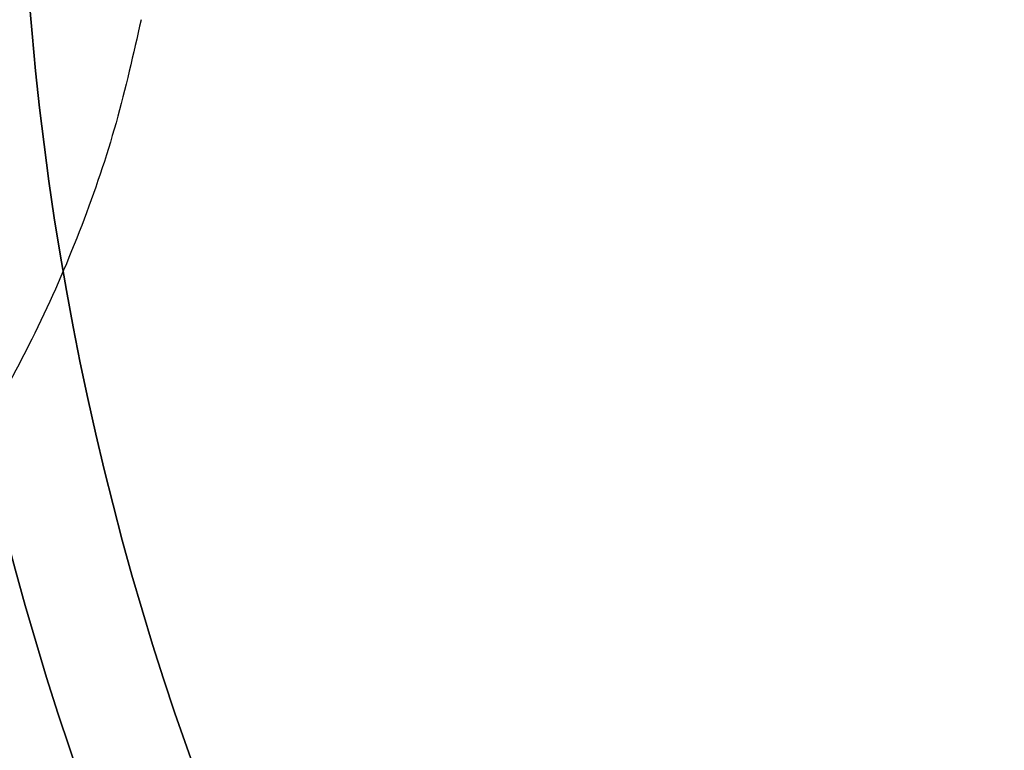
# Model space of a CAD drawing. Header units: millimetres. Extents: x 3074 to 3793, y -15 to 40.
# Tile 231 of 256: x 3738.95 to 3747.82, y 3.6 to 10.18. Entities that reach past the tile are written whole.
import ezdxf

# ---------------------------------------------------------------- set-up
doc = ezdxf.new("R2010")
doc.units = ezdxf.units.MM
doc.layers.add('Capa 01', color=7, linetype='Continuous')
doc.layers.add('METAL NEGRO', color=7, linetype='Continuous')

msp = doc.modelspace()

# ---------------------------------------------------------------- linework, layer by layer
at = {"layer": 'Capa 01', "extrusion": (0, 0, -1)}
for centre, radius in [((-3765.46, 12.4333, -1282.9218), 27.5), ((-3765.46, 12.4333, -1190.4218), 27.5), ((-3765.46, 12.4333, -1282.9218), 26.5), ((-3765.46, 12.4333, -1190.9218), 26.5)]:
    msp.add_arc(centre, radius, 180, 0, dxfattribs=at)
at = {"layer": 'Capa 01'}
for centre, radius in [((3765.46, 12.4333, 1097.9218), 27.5), ((3765.46, 12.4333, 1098.9218), 26.5)]:
    msp.add_arc(centre, radius, 180, 0, dxfattribs=at)
at = {"layer": 'METAL NEGRO'}
msp.add_rational_spline([(3740.0473, 10.1833, 19.2511), (3738.2019, 0.9333, 19.2511), (3728.7696, 0.9333, 19.2511)], [0.931934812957, 0.746414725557, 1], degree=2, dxfattribs=at)

doc.saveas('drawing.dxf')
